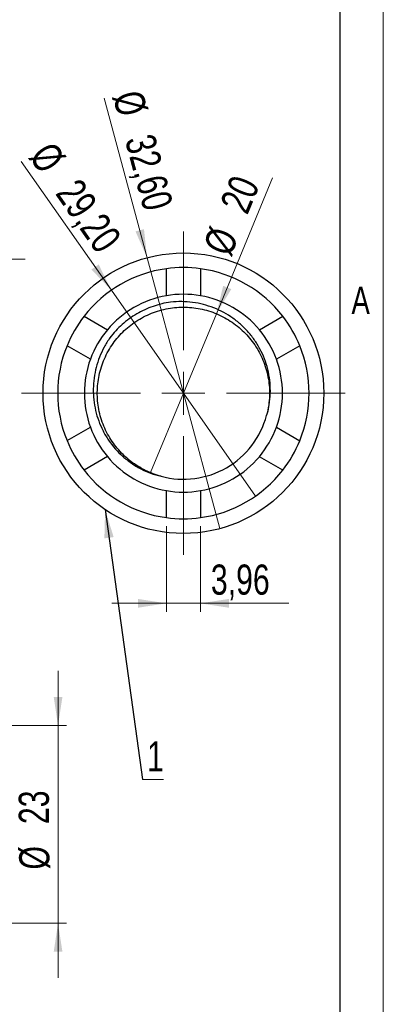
# Model space of a CAD drawing. Header units: millimetres. Extents: x 0 to 420, y 0 to 297.
# Tile 51 of 68: x 378 to 420, y 67 to 181. Entities that reach past the tile are written whole.
import ezdxf

# ---------------------------------------------------------------- set-up
doc = ezdxf.new("R2010")
doc.units = ezdxf.units.MM
doc.layers.add('ОСЕВЫЕ', color=7, linetype='Continuous')
doc.styles.add('SLDTEXTSTYLE0', font='TXT', dxfattribs={"width": 0.75})
doc.dimstyles.new('SLDDIMSTYLE0', dxfattribs={"dimtxt": 3.5, "dimasz": 3.302, "dimexe": 0, "dimexo": 0.0625, "dimgap": 0.875, "dimtad": 1, "dimrnd": 1e-09, "dimzin": 12, "dimdsep": 46, "dimtxsty": 'SLDTEXTSTYLE0', "dimsah": 1, "dimcen": 0.09, "dimadec": 0, "dimazin": 3, "dimtfac": 1, "dimtmove": 0, "dimatfit": 0, "dimfxl": 0, "dimfrac": 2, "dimtolj": 1, "dimtzin": 12, "dimarcsym": 0})
doc.dimstyles.new('SLDDIMSTYLE4', dxfattribs={"dimtxt": 0.18, "dimasz": 3.302, "dimexe": 0, "dimexo": 0.0625, "dimgap": 0, "dimtad": 0, "dimtih": 1, "dimtoh": 1, "dimdec": 0, "dimrnd": 1e-09, "dimzin": 0, "dimdsep": 46, "dimtxsty": 'Standard', "dimsah": 1, "dimcen": 0.09, "dimadec": 0, "dimazin": 0, "dimtfac": 3.302, "dimtdec": 0, "dimtofl": 0, "dimtmove": 0, "dimatfit": 3, "dimfxl": 0, "dimfrac": 2, "dimtolj": 1, "dimtzin": 0, "dimarcsym": 0})
doc.dimstyles.new('SLDDIMSTYLE6', dxfattribs={"dimtxt": 3.5, "dimasz": 3.302, "dimexe": 0, "dimexo": 0.0625, "dimgap": 0.875, "dimtad": 1, "dimrnd": 1e-09, "dimzin": 12, "dimdsep": 46, "dimtxsty": 'SLDTEXTSTYLE0', "dimblk1": 'NONE', "dimsah": 1, "dimcen": 0, "dimadec": 0, "dimazin": 3, "dimtfac": 1, "dimtmove": 0, "dimatfit": 3, "dimldrblk": 'NONE', "dimfxl": 0, "dimfrac": 2, "dimtolj": 1, "dimtzin": 12, "dimarcsym": 0})

# ---------------------------------------------------------------- blocks, each defined once
blk = doc.blocks.new('_D_54')
at = {"color": 7, "linetype": 'Continuous', "lineweight": 0}
for p, q in [((363.51, 153.23), (363.51, 154.2)), ((364.73, 153.09), (364.73, 154.2)), ((363.51, 153.2), (357.16, 153.2)), ((364.73, 153.2), (363.51, 153.2)), ((364.73, 153.2), (378.41, 153.2))]:
    blk.add_line(p, q, dxfattribs=at)
at = {"color": 7, "linetype": 'Continuous', "lineweight": 18}
for points in [[(363.51, 153.2), (360.21, 153.71), (360.21, 152.69)], [(364.73, 153.2), (368.04, 152.69), (368.04, 153.71)]]:
    blk.add_solid(points, dxfattribs=at)
at = {"color": 7, "linetype": 'Continuous', "lineweight": 18, "insert": (369.35, 157.71), "char_height": 3.5, "attachment_point": 1, "style": 'SLDTEXTSTYLE0'}
blk.add_mtext('1,22', dxfattribs=at)
blk = doc.blocks.new('_D_82')
at = {"color": 7, "linetype": 'Continuous', "lineweight": 0}
for p, q in [((382.23, 99.01), (382.23, 105.36)), ((365.73, 99.01), (383.23, 99.01)), ((382.23, 99.01), (382.23, 76.01)), ((365.73, 76.01), (383.23, 76.01)), ((382.23, 76.01), (382.23, 69.66))]:
    blk.add_line(p, q, dxfattribs=at)
at = {"color": 7, "linetype": 'Continuous', "lineweight": 18}
for points in [[(382.23, 99.01), (382.74, 102.31), (381.73, 102.31)], [(382.23, 76.01), (381.73, 72.7), (382.74, 72.7)]]:
    blk.add_solid(points, dxfattribs=at)
at = {"color": 7, "linetype": 'Continuous', "lineweight": 18, "char_height": 3.5, "attachment_point": 1, "rotation": 90, "style": 'SLDTEXTSTYLE0'}
for s, insert in [('23', (377.67, 87.54)), ('%%c', (377.72, 82.26))]:
    blk.add_mtext(s, dxfattribs=dict(at, insert=insert))
blk = doc.blocks.new('_D_90')
at = {"color": 7, "linetype": 'Continuous', "lineweight": 0}
for q in [(387.6, 171.91), (401.01, 121.88)]:
    blk.add_line((392.57, 153.37), q, dxfattribs=at)
at = {"color": 7, "linetype": 'Continuous', "lineweight": 18}
blk.add_solid([(392.57, 153.37), (392.21, 156.69), (391.23, 156.43)], dxfattribs=at)
at = {"color": 7, "linetype": 'Continuous', "lineweight": 18, "char_height": 3.5, "attachment_point": 1, "rotation": 285, "style": 'SLDTEXTSTYLE0'}
for s, insert in [('%%c', (391.95, 173.08)), ('32,60', (393.36, 167.99))]:
    blk.add_mtext(s, dxfattribs=dict(at, insert=insert))
blk = doc.blocks.new('_None')
blk = doc.blocks.new('_D_91')
at = {"color": 7, "linetype": 'Continuous', "lineweight": 0}
for q in [(377.95, 164.56), (405.16, 125.66)]:
    blk.add_line((388.42, 149.59), q, dxfattribs=at)
at = {"color": 7, "linetype": 'Continuous', "lineweight": 18}
blk.add_solid([(388.42, 149.59), (386.95, 152.59), (386.11, 152)], dxfattribs=at)
at = {"color": 7, "linetype": 'Continuous', "lineweight": 18, "char_height": 3.5, "attachment_point": 1, "rotation": 304.9678, "style": 'SLDTEXTSTYLE0'}
for s, insert in [('%%c', (381.64, 167.13)), ('29,20', (384.71, 162.84))]:
    blk.add_mtext(s, dxfattribs=dict(at, insert=insert))
blk = doc.blocks.new('_D_92')
at = {"color": 7, "linetype": 'Continuous', "lineweight": 0}
for q in [(407.15, 162.64), (392.96, 128.39)]:
    blk.add_line((400.62, 146.86), q, dxfattribs=at)
at = {"color": 7, "linetype": 'Continuous', "lineweight": 18}
blk.add_solid([(400.62, 146.86), (402.35, 149.72), (401.41, 150.11)], dxfattribs=at)
at = {"color": 7, "linetype": 'Continuous', "lineweight": 18, "char_height": 3.5, "attachment_point": 1, "rotation": 67.5011, "style": 'SLDTEXTSTYLE0'}
for s, insert in [('20', (400.97, 159.6)), ('%%c', (399, 154.7))]:
    blk.add_mtext(s, dxfattribs=dict(at, insert=insert))
blk = doc.blocks.new('_D_93')
at = {"color": 7, "linetype": 'Continuous', "lineweight": 0}
for p, q in [((394.81, 122.16), (394.81, 112.2)), ((398.76, 122.16), (398.76, 112.2)), ((394.81, 113.2), (388.46, 113.2)), ((394.81, 113.2), (398.76, 113.2)), ((398.76, 113.2), (409.03, 113.2))]:
    blk.add_line(p, q, dxfattribs=at)
at = {"color": 7, "linetype": 'Continuous', "lineweight": 18}
for points in [[(394.81, 113.2), (391.51, 113.71), (391.51, 112.69)], [(398.76, 113.2), (402.07, 112.69), (402.07, 113.71)]]:
    blk.add_solid(points, dxfattribs=at)
at = {"color": 7, "linetype": 'Continuous', "lineweight": 18, "insert": (399.98, 117.71), "char_height": 3.5, "attachment_point": 1, "style": 'SLDTEXTSTYLE0'}
blk.add_mtext('3,96', dxfattribs=at)
blk = doc.blocks.new('SW_NOTE_0_19')
at = {"color": 0, "linetype": 'Continuous', "lineweight": 0}
blk.add_line((2.43, 0), (0, 0), dxfattribs=at)
at = {"color": 0, "linetype": 'Continuous', "lineweight": 0, "insert": (0.5, 4.42), "char_height": 3.5, "attachment_point": 1, "style": 'SLDTEXTSTYLE0'}
blk.add_mtext('1', dxfattribs=at)
blk = doc.blocks.new('SW_CENTERMARKSYMBOL_5')
at = {"color": 0, "linetype": 'Continuous', "lineweight": 18}
for p, q in [((0, 5), (0, 18.8)), ((0, 0), (0, 2.5)), ((-5, 0), (-18.8, 0)), ((0, 0), (-2.5, 0)), ((0, 0), (0, -2.5)), ((0, 0), (2.5, 0)), ((5, 0), (18.8, 0)), ((0, -5), (0, -18.8))]:
    blk.add_line(p, q, dxfattribs=at)

msp = doc.modelspace()

# ---------------------------------------------------------------- linework, layer by layer
at = {"color": 7, "linetype": 'Continuous', "lineweight": 25}
for p, q in [((415, 5), (415, 292)), ((394.81412, 148.95423), (394.81412, 152.09089)), ((398.76912, 152.09021), (398.76912, 148.95336)), ((385.25196, 146.57238), (387.96856, 145.00396)), ((405.61294, 145.00006), (408.32937, 146.56839)), ((385.9903, 141.57926), (383.27387, 143.14759)), ((410.30628, 143.14292), (407.58969, 141.5745)), ((383.27196, 132.10727), (385.98856, 133.67569)), ((407.58794, 133.67092), (410.30437, 132.10259)), ((387.9653, 130.25012), (385.24887, 128.68179)), ((408.32628, 128.67781), (405.60969, 130.24623)), ((394.80912, 123.15998), (394.80912, 126.29683)), ((398.76412, 126.29596), (398.76412, 123.15929))]:
    msp.add_line(p, q, dxfattribs=at)
msp.add_circle((396.78912, 137.62509), 16.3, dxfattribs=at)
for radius, start, end in [(14.6, 82.205733, 97.7744627), (14.6, 97.7744627, 142.205733), (14.6, 37.7744627, 82.205733), (11.5, 99.8889512, 140.0857609), (11.5, 80.0857609, 99.8889512), (11.5, 39.8889512, 80.0857609), (14.6, 142.205733, 157.7744627), (14.6, 22.205733, 37.7744627), (11.5, 140.0857609, 159.8889512), (11.5, 20.0857609, 39.8889512), (14.6, 157.7744627, 202.205733), (14.6, 337.7744627, 22.205733), (11.5, 159.8889512, 200.0857609), (11.5, 339.8889512, 20.0857609), (10, 255.0395878, 345.0395888), (11.5, 200.0857609, 219.8889512), (11.5, 320.0857609, 339.8889512), (14.6, 202.205733, 217.7744627), (14.6, 322.205733, 337.7744627), (11.5, 219.8889512, 260.0857609), (11.5, 279.8889512, 320.0857609), (14.6, 217.7744627, 262.205733), (14.6, 277.7744627, 322.205733), (11.5, 260.0857609, 279.8889512), (14.6, 262.205733, 277.7744627)]:
    msp.add_arc((396.78912, 137.62509), radius, start, end, dxfattribs=at)
for points, knots in [([(395.3073, 148.20928), (394.95845, 148.16043), (394.61236, 148.09439), (393.92888, 147.92865), (393.59013, 147.8285), (392.59968, 147.482), (391.96958, 147.1895), (390.76903, 146.4831), (390.1954, 146.06488), (389.15454, 145.13643), (388.68145, 144.62386), (388.25717, 144.06144)], [0, 0, 0, 0, 0.125, 0.125, 0.25, 0.25, 0.5, 0.5, 0.75, 0.75, 1, 1, 1, 1]), ([(406.45017, 135.04358), (406.57542, 135.45355), (406.67357, 135.86934), (406.81607, 136.71245), (406.85978, 137.13963), (406.90988, 138.41074), (406.83902, 139.25371), (406.48193, 140.93047), (406.20319, 141.72909), (405.63962, 142.86932), (405.42547, 143.24214), (404.95534, 143.95297), (404.70001, 144.29086), (404.14984, 144.93245), (403.85535, 145.23646), (403.22721, 145.81062), (402.89244, 146.08099), (401.85527, 146.8191), (401.11263, 147.223), (399.92023, 147.69376), (399.51374, 147.826), (398.69455, 148.03885), (398.28009, 148.12016), (397.02216, 148.28883), (396.15918, 148.30017), (395.3073, 148.20928)], [0, 0, 0, 0, 0.0625, 0.0625, 0.125, 0.125, 0.25, 0.25, 0.375, 0.375, 0.4375, 0.4375, 0.5, 0.5, 0.5625, 0.5625, 0.625, 0.625, 0.75, 0.75, 0.8125, 0.8125, 0.875, 0.875, 1, 1, 1, 1]), ([(394.20761, 127.96405), (393.89279, 128.05785), (393.26209, 128.24576), (392.35702, 128.64404), (391.49462, 129.12231), (390.68911, 129.68118), (389.94223, 130.31487), (389.25776, 131.02167), (388.63877, 131.80224), (388.09534, 132.64921), (387.63643, 133.55405), (387.27059, 134.50371), (387.00362, 135.48357), (386.83823, 136.47823), (386.7739, 137.47382), (386.80819, 138.46673), (386.94101, 139.45546), (387.17458, 140.43627), (387.50847, 141.39535), (387.93892, 142.31753), (388.45915, 143.18862), (389.05973, 143.99617), (389.73112, 144.73223), (390.46997, 145.39663), (391.27552, 145.98794), (392.14554, 146.50091), (393.06877, 146.92588), (394.03149, 147.25526), (395.01871, 147.48439), (396.01491, 147.61173), (397.00969, 147.63897), (398.00122, 147.56797), (398.98788, 147.3977), (399.96237, 147.12637), (400.90939, 146.75576), (401.81404, 146.29079), (402.66271, 145.73927), (403.44377, 145.1115), (404.15307, 144.41468), (404.79045, 143.6509), (405.35354, 142.82033), (405.83464, 141.92891), (406.22461, 140.98922), (406.51683, 140.01555), (406.70809, 139.0231), (406.79695, 138.02731), (406.7899, 137.03283), (406.6727, 136.04571), (406.55817, 135.38518), (406.4558, 135.0651), (406.45553, 135.06426)], [0, 0, 0, 0, 0.02091412, 0.041898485, 0.062850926, 0.083670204, 0.1042589, 0.12516691, 0.146258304, 0.167630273, 0.189178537, 0.210793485, 0.232363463, 0.253778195, 0.274932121, 0.295827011, 0.316978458, 0.338391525, 0.359960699, 0.381575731, 0.403124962, 0.424498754, 0.44559277, 0.46649971, 0.487707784, 0.509158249, 0.530744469, 0.552355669, 0.57388031, 0.595209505, 0.616240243, 0.63718439, 0.658445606, 0.679929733, 0.701529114, 0.723132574, 0.744628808, 0.765909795, 0.786875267, 0.807880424, 0.829191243, 0.850705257, 0.872313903, 0.893905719, 0.91536976, 0.936598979, 0.95751744, 0.978587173, 0.999944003, 1, 1, 1, 1]), ([(388.25717, 144.06144), (388.01236, 143.71377), (387.78957, 143.35309), (387.38768, 142.60592), (387.20891, 142.21932), (386.74779, 141.04331), (386.53542, 140.23074), (386.30588, 138.54696), (386.29242, 137.70615), (386.4249, 136.45334), (386.49501, 136.03501), (386.68689, 135.20835), (386.80727, 134.80488), (387.09527, 134.017), (387.26289, 133.6326), (387.64584, 132.88303), (387.86296, 132.51545), (388.57411, 131.46535), (389.12487, 130.83295), (390.06891, 129.98841), (390.40502, 129.72401), (391.09879, 129.24582), (391.45848, 129.02993), (392.20315, 128.64393), (392.58812, 128.47381), (393.3842, 128.18093), (393.79288, 128.05927), (394.20761, 127.96405)], [0, 0, 0, 0, 0.0625, 0.0625, 0.125, 0.125, 0.25, 0.25, 0.375, 0.375, 0.4375, 0.4375, 0.5, 0.5, 0.5625, 0.5625, 0.625, 0.625, 0.75, 0.75, 0.8125, 0.8125, 0.875, 0.875, 0.9375, 0.9375, 1, 1, 1, 1])]:
    msp.add_open_spline(points, degree=3, knots=knots, dxfattribs=at)
at = {"layer": 'ОСЕВЫЕ', "lineweight": 18}
msp.add_line((420, 297), (420, 0), dxfattribs=at)

# ---------------------------------------------------------------- block references
at = {"color": 7, "linetype": 'Continuous', "lineweight": 0}
for name, p in [('SW_CENTERMARKSYMBOL_5', (396.78912, 137.62509)), ('SW_NOTE_0_19', (392.05319, 92.73874))]:
    msp.add_blockref(name, p, dxfattribs=at)

# ---------------------------------------------------------------- texts
at = {"color": 7, "linetype": 'Continuous', "lineweight": 0, "insert": (417.37175, 150.01903), "char_height": 3.175, "attachment_point": 2, "style": 'SLDTEXTSTYLE0'}
msp.add_mtext('A', dxfattribs=at)

# ---------------------------------------------------------------- dimensions: what is measured, and where the dimension line sits
at = {"color": 7, "linetype": 'Continuous', "lineweight": 18}
for p1, p2, picture, middle in [((401.00787, 121.8805), (392.57037, 153.36968), '_D_90', (389.75332, 163.88309)), ((405.15662, 125.66077), (388.42162, 149.58941), '_D_91', (382.71127, 157.75441)), ((392.96247, 128.38622), (400.61577, 146.86396), '_D_92', (405.21785, 157.97497))]:
    dim = msp.add_diameter_dim_2p(p1=p1, p2=p2, dimstyle='SLDDIMSTYLE6', dxfattribs=at)
    dim.commit()
    dim.dimension.update_dxf_attribs({"geometry": picture, "text_midpoint": middle, "dimtype": 163})
dim = msp.add_linear_dim(base=(363.51324, 153.19899), p1=(364.73324, 152.09089), p2=(363.51324, 152.22509), dimstyle='SLDDIMSTYLE0', dxfattribs=at)
dim.commit()
dim.dimension.update_dxf_attribs({"geometry": '_D_54', "text_midpoint": (373.87978, 153.19899), "dimtype": 160})
dim = msp.add_linear_dim(base=(398.7641209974, 113.1974337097), p1=(394.8091209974, 123.1599769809), p2=(398.7641209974, 123.159293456), angle=0, dimstyle='SLDDIMSTYLE0', dxfattribs=at)
dim.commit()
dim.dimension.update_dxf_attribs({"geometry": '_D_93', "text_midpoint": (404.5007813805, 113.1974337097), "dimtype": 160})
dim = msp.add_linear_dim(base=(382.23324, 76.0054), p1=(364.73324, 99.0054), p2=(364.73324, 76.0054), angle=90, text='%%c<>', dimstyle='SLDDIMSTYLE0', dxfattribs=at)
dim.commit()
dim.dimension.update_dxf_attribs({"geometry": '_D_82', "text_midpoint": (382.23324, 87.48588), "dimtype": 160})

# ---------------------------------------------------------------- leaders
at = {"color": 7, "linetype": 'Continuous', "lineweight": 0}
msp.add_leader([(387.6967, 124.09668), (392.05319, 92.73874)], dimstyle='SLDDIMSTYLE4', dxfattribs=at)

doc.saveas('drawing.dxf')
